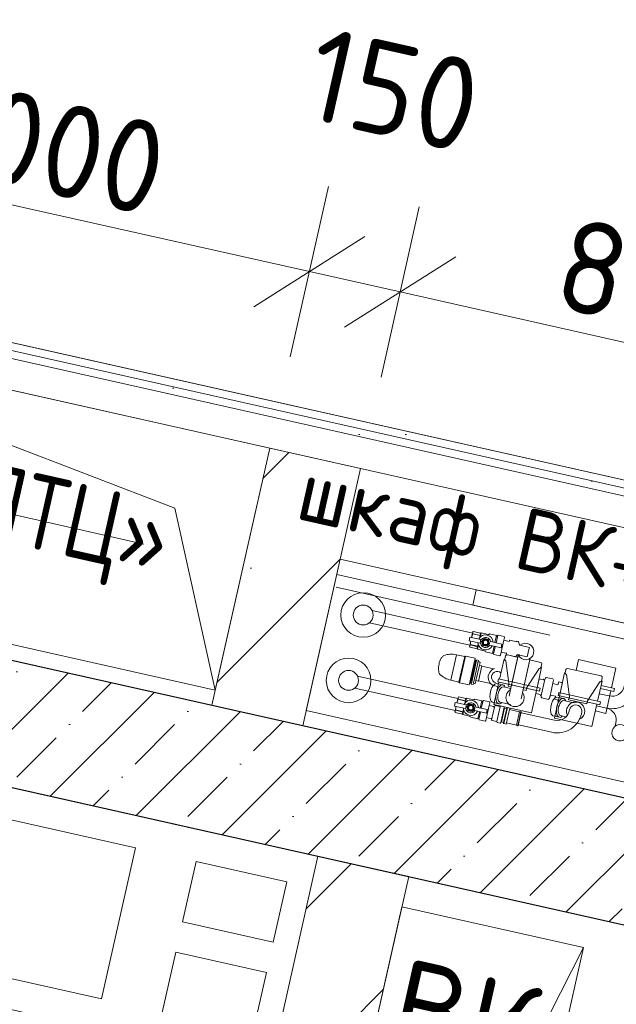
# Model space of a CAD drawing. Header units: millimetres. Extents: x -7145539 to -6664766, y 5874041 to 6141700.
# Tile 140 of 177: x -6927885 to -6926923, y 5897054 to 5898642. Entities that reach past the tile are written whole.
import ezdxf
from ezdxf.enums import TextEntityAlignment as Align

# ---------------------------------------------------------------- set-up
doc = ezdxf.new("R2010")
doc.units = ezdxf.units.MM
doc.header["$MEASUREMENT"] = 0
doc.linetypes.add('Штрихпунктирная', pattern=[670.277762, 352.777767, -176.388884, 0, -141.111112])
for name, color, linetype in [('S - МОП.АР', 7, 'Continuous'), ('АР-Стены_внутренние_пилоны.АР', 7, 'Continuous'), ('АР-Стены_Перегородки_100_.АР', 7, 'Continuous'), ('АР-Стены_Перегородки_шахты_.АР', 7, 'Continuous'), ('АР-Чертеж-Оси_Осевые размеры.АР', 7, 'Continuous'), ('АР-Чертеж-Размеры.АР', 7, 'Continuous'), ('ИОС-Шахты и отверстия.АР', 7, 'Continuous')]:
    doc.layers.add(name, color=color, linetype=linetype)
for name, color, linetype, lineweight in [('АР-Стены_внутренние_пилоны.АР_Ном._пера__1', 7, 'Continuous', 15), ('АР-Стены_Перегородки_100_.АР_Ном._пера__1', 7, 'Continuous', 15), ('АР-Стены_Перегородки_шахты_.АР_Ном._пера__1', 7, 'Continuous', 15), ('АР-Чертеж-Оси_Осевые размеры.АР_Ном._пера__120', 7, 'Continuous', 0), ('АР-Чертеж-Размеры.АР_Ном._пера__1', 7, 'Continuous', 0), ('ИОС-Шахты и отверстия.АР_Ном._пера__1', 7, 'Continuous', 0)]:
    doc.layers.add(name, color=color, linetype=linetype, lineweight=lineweight)
doc.styles.add('РЎР“Р•РќР•Р\xa0Р\x98Р\xa0_РЎРўР\x98Р›Р¬_2', font='GOTHIC.TTF')
doc.styles.add('РЎР“Р•РќР•Р\xa0Р\x98Р\xa0_РЎРўР\x98Р›Р¬_6', font='GOST_Common.ttf')
doc.styles.add('РЎР“Р•РќР•Р\xa0Р\x98Р\xa0_РЎРўР\x98Р›Р¬_8', font='GOST_Common.ttf', dxfattribs={"width": 0.85})
doc.dimstyles.new('СГЕНЕРИР_СТИЛЬ__1', dxfattribs={"dimtxt": 150, "dimasz": 142.5, "dimexe": 0.18, "dimexo": 0.0625, "dimgap": 0, "dimtad": 1, "dimdec": 0, "dimzin": 0, "dimdsep": 46, "dimtxsty": 'РЎР“Р•РќР•Р\xa0Р\x98Р\xa0_РЎРўР\x98Р›Р¬_6', "dimblk": 'ARROWHEAD_6', "dimblk1": 'ARROWHEAD_6', "dimblk2": 'ARROWHEAD_6', "dimcen": 0.09, "dimse1": 1, "dimse2": 1, "dimclrd": 7, "dimclre": 7, "dimclrt": 7, "dimazin": 0, "dimtfac": 1, "dimtdec": 4, "dimtmove": 0, "dimatfit": 3, "dimfxl": 1, "dimtolj": 1, "dimtzin": 0, "dimarcsym": 0})
pattern_1 = [(0, (-6321637.814, 6318947.94), (0, 75), [0, -75])]
pattern_2 = [(45, (-6321637.81, 6318947.94), (-127.279217, 127.279217), [])]

# ---------------------------------------------------------------- blocks, each defined once
blk = doc.blocks.new('Символ Проема в Полу 21[144]_1', base_point=(-6928457.8, 5898170.2))
at = {"layer": 'ИОС-Шахты и отверстия.АР_Ном._пера__1', "color": 7, "linetype": 'Continuous', "lineweight": 0, "flags": 128}
for points in [[(-6927634.8, 5897854.4), (-6927569.8, 5897560.8), (-6928545.5, 5897779.9), (-6928457.8, 5898170.2)], [(-6928457.8, 5898170.2), (-6927482.1, 5897951.1), (-6927569.8, 5897560.8), (-6927634.8, 5897854.4)]]:
    blk.add_lwpolyline(points, close=True, dxfattribs=at)
blk = doc.blocks.new('Стена_255_1', base_point=(-6929047.5, 5898328.4))
at = {"layer": 'АР-Стены_Перегородки_шахты_.АР', "linetype": 'Continuous', "lineweight": 0, "true_color": 0x000000}
h = blk.add_hatch(dxfattribs=at)
h.set_pattern_fill('ШТУКАТУРКА__ГИПС_03_0001', color=18, style=0, pattern_type=2)
h.set_pattern_definition(pattern_1)
h.paths.add_polyline_path([(-6926538.7, 5897816.1), (-6929036.5, 5898377.1), (-6929039.3, 5898364.9), (-6926541.4, 5897803.9)])
h = blk.add_hatch(dxfattribs=at)
h.set_pattern_fill('ШТУКАТУРКА__ГИПС_03_0001', color=18, style=0, pattern_type=2)
h.set_pattern_definition(pattern_1)
h.paths.add_polyline_path([(-6926541.4, 5897803.9), (-6929039.3, 5898364.9), (-6929042, 5898352.7), (-6926544.1, 5897791.7)])
at = {"layer": 'АР-Стены_Перегородки_шахты_.АР_Ном._пера__1', "color": 7, "linetype": 'Continuous', "lineweight": 0}
for p, q in [((-6926541.4, 5897803.9), (-6929039.3, 5898364.9)), ((-6926544.1, 5897791.7), (-6929042, 5898352.7))]:
    blk.add_line(p, q, dxfattribs=at)
at = {"layer": 'АР-Стены_Перегородки_шахты_.АР_Ном._пера__1', "color": 7, "linetype": 'Continuous', "lineweight": 0, "flags": 128}
for points in [[(-6926538.7, 5897816.1), (-6929036.5, 5898377.1)], [(-6929053, 5898304), (-6926555.1, 5897742.9)]]:
    blk.add_lwpolyline(points, dxfattribs=at)
blk = doc.blocks.new('Стена_272_1', base_point=(-6927258, 5897260.3))
at = {"layer": 'АР-Стены_Перегородки_100_.АР', "linetype": 'Continuous', "lineweight": 0, "true_color": 0x000000}
h = blk.add_hatch(dxfattribs=at)
h.set_pattern_fill('БЛОКИ_БЕТОННЫЕ_ЭФФЕКТИВН_78', color=18, style=0, pattern_type=2)
h.set_pattern_definition(pattern_2)
h.paths.add_polyline_path([(-6927404.3, 5897293.1), (-6927481, 5896951.7), (-6927334.7, 5896918.8), (-6927258, 5897260.3)])
h = blk.add_hatch(dxfattribs=at)
h.set_pattern_fill('БЛОКИ_БЕТОННЫЕ_ЭФФЕКТИВН_78', color=18, style=0, pattern_type=2)
h.set_pattern_definition(pattern_2)
h.paths.add_polyline_path([(-6927334.7, 5896918.8), (-6927481, 5896951.7), (-6927497.5, 5896878.5), (-6927351.1, 5896845.7)])
h = blk.add_hatch(dxfattribs=at)
h.set_pattern_fill('БЛОКИ_БЕТОННЫЕ_ЭФФЕКТИВН_78', color=18, style=0, pattern_type=2)
h.set_pattern_definition(pattern_2)
h.paths.add_polyline_path([(-6927351.1, 5896845.7), (-6927497.5, 5896878.5), (-6927500.2, 5896866.3), (-6927353.8, 5896833.5)])
h = blk.add_hatch(dxfattribs=at)
h.set_pattern_fill('БЛОКИ_БЕТОННЫЕ_ЭФФЕКТИВН_78', color=18, style=0, pattern_type=2)
h.set_pattern_definition(pattern_2)
h.paths.add_polyline_path([(-6927353.8, 5896833.5), (-6927500.2, 5896866.3), (-6927502.9, 5896854.1), (-6927356.6, 5896821.3)])
at = {"layer": 'АР-Стены_Перегородки_100_.АР_Ном._пера__1', "color": 7, "linetype": 'Continuous', "lineweight": 15, "flags": 128}
for points in [[(-6927404.3, 5897293.1), (-6927481, 5896951.7)], [(-6927258, 5897260.3), (-6927404.3, 5897293.1)], [(-6927334.7, 5896918.8), (-6927258, 5897260.3)]]:
    blk.add_lwpolyline(points, dxfattribs=at)
at = {"layer": 'АР-Стены_Перегородки_шахты_.АР_Ном._пера__1', "color": 7, "linetype": 'Continuous', "lineweight": 15}
for p, q in [((-6927481, 5896951.7), (-6927497.5, 5896878.5)), ((-6927351.1, 5896845.7), (-6927334.7, 5896918.8)), ((-6927497.5, 5896878.5), (-6927500.2, 5896866.3)), ((-6927500.2, 5896866.3), (-6927502.9, 5896854.1)), ((-6927353.8, 5896833.5), (-6927351.1, 5896845.7)), ((-6927356.6, 5896821.3), (-6927353.8, 5896833.5))]:
    blk.add_line(p, q, dxfattribs=at)
at = {"layer": 'АР-Стены_Перегородки_шахты_.АР_Ном._пера__1', "color": 7, "linetype": 'Continuous', "lineweight": 0}
blk.add_line((-6927502.9, 5896854.1), (-6927356.6, 5896821.3), dxfattribs=at)
blk = doc.blocks.new('Стена_291_1', base_point=(-6927502.1, 5897519.9))
at = {"layer": 'АР-Стены_внутренние_пилоны.АР', "linetype": 'Continuous', "lineweight": 0, "true_color": 0x000000}
h = blk.add_hatch(dxfattribs=at)
h.set_pattern_fill('БЛОКИ_БЕТОННЫЕ_ЭФФЕКТИВН_78', color=18, style=0, pattern_type=2)
h.set_pattern_definition(pattern_2)
h.paths.add_polyline_path([(-6927428.9, 5897503.5), (-6927335.8, 5897918.2), (-6927482.1, 5897951.1), (-6927575.3, 5897536.4)])
at = {"layer": 'АР-Стены_внутренние_пилоны.АР_Ном._пера__1', "color": 7, "linetype": 'Continuous', "lineweight": 15, "flags": 128}
for points in [[(-6927482.1, 5897951.1), (-6927575.3, 5897536.4)], [(-6927335.8, 5897918.2), (-6927482.1, 5897951.1)], [(-6927428.9, 5897503.5), (-6927335.8, 5897918.2)], [(-6927575.3, 5897536.4), (-6927428.9, 5897503.5)]]:
    blk.add_lwpolyline(points, dxfattribs=at)
blk = doc.blocks.new('*D1236', base_point=(-6321637.8, 6318947.9))
at = {"layer": 'АР-Чертеж-Размеры.АР_Ном._пера__1', "color": 7, "linetype": 'Continuous', "lineweight": 0, "transparency": 16777216}
for p, q in [((-6927241, 5898340.2), (-6927302.6, 5898065.8)), ((-6927361.4, 5898146.2), (-6927182.2, 5898259.7)), ((-6926491.2, 5898027.6), (-6927271.8, 5898203)), ((-6926460.4, 5898164.9), (-6926522, 5897890.4)), ((-6926580.8, 5897970.9), (-6926401.6, 5898084.4)), ((-6926381.4, 5898003), (-6926491.2, 5898027.6))]:
    blk.add_line(p, q, dxfattribs=at)
at = {"layer": 'АР-Чертеж-Размеры.АР_Ном._пера__1', "color": 7, "lineweight": 0, "transparency": 16777216, "insert": (-6927030.2, 5898179.4), "char_height": 150, "attachment_point": 7, "rotation": 347.3419, "style": 'РЎР“Р•РќР•Р\xa0Р\x98Р\xa0_РЎРўР\x98Р›Р¬_6'}
blk.add_mtext('\\A1;{\\pql;\\fGOST Common|b0|i0|c204|p0;\\W1.000000;800}', dxfattribs=at)
blk = doc.blocks.new('ARROWHEAD_6')
at = {"color": 0, "linetype": 'Continuous', "lineweight": 0}
for p, q in [((-0.5, -0.5), (0.5, 0.5)), ((0, 0), (-1, 0))]:
    blk.add_line(p, q, dxfattribs=at)
blk = doc.blocks.new('*D1237', base_point=(-6321637.8, 6318947.9))
at = {"layer": 'АР-Чертеж-Размеры.АР_Ном._пера__1', "color": 7, "linetype": 'Continuous', "lineweight": 0, "transparency": 16777216}
for p, q in [((-6927387.4, 5898373), (-6927449, 5898098.6)), ((-6927241, 5898340.2), (-6927302.6, 5898065.8)), ((-6927507.8, 5898179.1), (-6927328.6, 5898292.6)), ((-6927361.4, 5898146.2), (-6927182.2, 5898259.7)), ((-6927271.8, 5898203), (-6927418.2, 5898235.8)), ((-6926491.2, 5898027.6), (-6927271.8, 5898203))]:
    blk.add_line(p, q, dxfattribs=at)
blk = doc.blocks.new('*D1238', base_point=(-6321637.8, 6318947.9))
at = {"layer": 'АР-Чертеж-Размеры.АР_Ном._пера__1', "color": 7, "linetype": 'Continuous', "lineweight": 0, "transparency": 16777216}
for p, q in [((-6928363, 5898592.2), (-6928424.7, 5898317.8)), ((-6928483.5, 5898398.2), (-6928304.3, 5898511.7)), ((-6927418.2, 5898235.8), (-6928393.9, 5898455)), ((-6927387.4, 5898373), (-6927449, 5898098.6)), ((-6927507.8, 5898179.1), (-6927328.6, 5898292.6))]:
    blk.add_line(p, q, dxfattribs=at)
at = {"layer": 'АР-Чертеж-Размеры.АР_Ном._пера__1', "color": 7, "lineweight": 0, "transparency": 16777216, "char_height": 150, "attachment_point": 7, "rotation": 347.3419, "style": 'РЎР“Р•РќР•Р\xa0Р\x98Р\xa0_РЎРўР\x98Р›Р¬_6'}
for s, insert in [('\\A1;{\\pql;\\fGOST Common|b0|i0|c204|p0;\\W1.000000;150}', (-6927432.8, 5898485.1)), ('\\A1;{\\pql;\\fGOST Common|b0|i0|c204|p0;\\W1.000000;1\xa0000}', (-6928117.3, 5898423.6))]:
    blk.add_mtext(s, dxfattribs=dict(at, insert=insert))
blk = doc.blocks.new('*D1239', base_point=(-6321637.8, 6318947.9))
at = {"layer": 'АР-Чертеж-Размеры.АР_Ном._пера__1', "color": 7, "linetype": 'Continuous', "lineweight": 0, "transparency": 16777216}
for p, q in [((-6928509.4, 5898625), (-6928571, 5898350.6)), ((-6928363, 5898592.2), (-6928424.7, 5898317.8)), ((-6928629.8, 5898431.1), (-6928450.6, 5898544.6)), ((-6928483.5, 5898398.2), (-6928304.3, 5898511.7)), ((-6928393.9, 5898455), (-6928540.2, 5898487.8)), ((-6927418.2, 5898235.8), (-6928393.9, 5898455))]:
    blk.add_line(p, q, dxfattribs=at)
blk = doc.blocks.new('Стена_380_1', base_point=(-6929265.6, 5897813.3))
at = {"layer": 'АР-Стены_внутренние_пилоны.АР', "linetype": 'Continuous', "lineweight": 0, "true_color": 0x000000}
h = blk.add_hatch(dxfattribs=at)
h.set_pattern_fill('ЖЕЛЕЗОБЕТОН__PROJECT__0001', color=18, style=0, pattern_type=2)
h.set_pattern_definition([(45, (-6321637.81, 6318947.94), (-84.852814, 84.852814), []), (45, (-6321680.24, 6318990.37), (-84.852814, 84.852814), [90, -30, 0, -30])])
h.paths.add_polyline_path([(-6929146.2, 5897888.9), (-6929190, 5897693.8), (-6926692.2, 5897133), (-6926648.4, 5897328.2)])
at = {"layer": 'АР-Стены_внутренние_пилоны.АР_Ном._пера__1', "color": 7, "linetype": 'Continuous', "lineweight": 30, "flags": 128}
for points in [[(-6926648.4, 5897328.2), (-6929146.2, 5897888.9)], [(-6929385.1, 5897737.6), (-6926497, 5897089.2)]]:
    blk.add_lwpolyline(points, dxfattribs=at)
blk = doc.blocks.new('Символ Проема в Полу 21[201]_1', base_point=(-6927334.7, 5896918.8))
at = {"layer": 'ИОС-Шахты и отверстия.АР_Ном._пера__1', "color": 7, "linetype": 'Continuous', "lineweight": 0, "flags": 128}
for points in [[(-6927087.8, 5896925.5), (-6926976.2, 5897145.8), (-6927268.9, 5897211.5), (-6927334.7, 5896918.8)], [(-6927334.7, 5896918.8), (-6927042, 5896853.1), (-6926976.2, 5897145.8), (-6927087.8, 5896925.5)]]:
    blk.add_lwpolyline(points, close=True, dxfattribs=at)
blk = doc.blocks.new('Стандартный Маркер Сетки[207]_1', base_point=(-6970866.1, 5907494.7))
at = {"layer": 'АР-Чертеж-Оси_Осевые размеры.АР_Ном._пера__120', "color": 7, "linetype": 'Штрихпунктирная', "lineweight": 0}
blk.add_line((-6969890.4, 5907275.6), (-6890949.2, 5889545.8), dxfattribs=at)
at = {"layer": 'АР-Чертеж-Оси_Осевые размеры.АР_Ном._пера__120', "color": 7, "lineweight": 0, "style": 'РЎР“Р•РќР•Р\xa0Р\x98Р\xa0_РЎРўР\x98Р›Р¬_2'}
for tag, p in [('AC_MarkerText_1_0', (-6971284, 5907785.3)), ('AC_MarkerText_1_1', (-6889415.7, 5889398.2))]:
    blk.add_attdef(tag, text='', height=350, rotation=347.3417, dxfattribs=at).set_placement(p, align=Align.TOP_CENTER)
blk = doc.blocks.new('Стандартный Маркер Сетки[212]_1', base_point=(-6970866.1, 5907494.7))
at = {"layer": 'АР-Чертеж-Оси_Осевые размеры.АР_Ном._пера__120', "color": 7, "linetype": 'Штрихпунктирная', "lineweight": 0}
blk.add_line((-6969890.4, 5907275.6), (-6890949.2, 5889545.8), dxfattribs=at)
at = {"layer": 'АР-Чертеж-Оси_Осевые размеры.АР_Ном._пера__120', "color": 7, "lineweight": 0, "style": 'РЎР“Р•РќР•Р\xa0Р\x98Р\xa0_РЎРўР\x98Р›Р¬_2'}
for tag, p in [('AC_MarkerText_1_0', (-6971284, 5907785.3)), ('AC_MarkerText_1_1', (-6889415.7, 5889398.2))]:
    blk.add_attdef(tag, text='', height=350, rotation=347.3417, dxfattribs=at).set_placement(p, align=Align.TOP_CENTER)
blk = doc.blocks.new('Стандартный Маркер Сетки[216]_1', base_point=(-6970866.1, 5907494.7))
at = {"layer": 'АР-Чертеж-Оси_Осевые размеры.АР_Ном._пера__120', "color": 7, "linetype": 'Штрихпунктирная', "lineweight": 0}
blk.add_line((-6969890.4, 5907275.6), (-6890949.2, 5889545.8), dxfattribs=at)
at = {"layer": 'АР-Чертеж-Оси_Осевые размеры.АР_Ном._пера__120', "color": 7, "lineweight": 0, "style": 'РЎР“Р•РќР•Р\xa0Р\x98Р\xa0_РЎРўР\x98Р›Р¬_2'}
for tag, p in [('AC_MarkerText_1_0', (-6971284, 5907785.3)), ('AC_MarkerText_1_1', (-6889415.7, 5889398.2))]:
    blk.add_attdef(tag, text='', height=350, rotation=347.3417, dxfattribs=at).set_placement(p, align=Align.TOP_CENTER)
blk = doc.blocks.new('Стандартный Маркер Сетки[223]_1', base_point=(-6970866.1, 5907494.7))
at = {"layer": 'АР-Чертеж-Оси_Осевые размеры.АР_Ном._пера__120', "color": 7, "linetype": 'Штрихпунктирная', "lineweight": 0}
blk.add_line((-6969890.4, 5907275.6), (-6890949.2, 5889545.8), dxfattribs=at)
at = {"layer": 'АР-Чертеж-Оси_Осевые размеры.АР_Ном._пера__120', "color": 7, "lineweight": 0, "style": 'РЎР“Р•РќР•Р\xa0Р\x98Р\xa0_РЎРўР\x98Р›Р¬_2'}
for tag, p in [('AC_MarkerText_1_0', (-6971284, 5907785.3)), ('AC_MarkerText_1_1', (-6889415.7, 5889398.2))]:
    blk.add_attdef(tag, text='', height=350, rotation=347.3417, dxfattribs=at).set_placement(p, align=Align.TOP_CENTER)

msp = doc.modelspace()

# ---------------------------------------------------------------- linework, layer by layer
at = {"layer": 'S - МОП.АР', "color": 254, "linetype": 'Continuous', "lineweight": 0, "true_color": 0xdadada, "flags": 128}
msp.add_lwpolyline([(-6932430.1, 5901316.4), (-6932708.3, 5900078), (-6932410.7, 5900011.1), (-6932598, 5899176.9), (-6930480.5, 5898701.3), (-6929109.7, 5898393.5), (-6923992.4, 5897244.2), (-6923650.4, 5898767.3), (-6930304.6, 5900260.7), (-6930252, 5900494.9), (-6930530.1, 5900557.3), (-6930283.8, 5901654.6), (-6931957.3, 5902030.2), (-6932132.5, 5901249.6)], close=True, dxfattribs=at)
at = {"layer": 'ИОС-Шахты и отверстия.АР_Ном._пера__1', "color": 7, "linetype": 'Continuous', "lineweight": 0}
for p, q in [((-6927368.6, 5897771.8), (-6927423.4, 5897527.9)), ((-6926588.1, 5897596.5), (-6927368.6, 5897771.8)), ((-6926593.6, 5897572.1), (-6927374.1, 5897747.4)), ((-6927317, 5897689), (-6927154.4, 5897652.5)), ((-6927321.4, 5897669.5), (-6927159.3, 5897633.1)), ((-6927116.4, 5897648.9), (-6927119, 5897637.4)), ((-6927115.1, 5897647), (-6927117.3, 5897637)), ((-6927120.3, 5897631.5), (-6927122.9, 5897620)), ((-6927118.7, 5897631.2), (-6927120.9, 5897621.2)), ((-6927109, 5897621.9), (-6927104.6, 5897641.3)), ((-6927081.4, 5897617.3), (-6927092.2, 5897569.2)), ((-6927062, 5897612.4), (-6927076.7, 5897546.8)), ((-6927340.7, 5897583.6), (-6927178.7, 5897547.3)), ((-6927105.9, 5897566.1), (-6927093.5, 5897563.3)), ((-6927092.2, 5897569.2), (-6927096.2, 5897551.1)), ((-6927345, 5897564.1), (-6927183.1, 5897527.8)), ((-6927016, 5897557.1), (-6927017, 5897552.3)), ((-6927017, 5897552.3), (-6926949.7, 5897537.2)), ((-6926948.6, 5897542), (-6927016, 5897557.1)), ((-6927140.1, 5897543.5), (-6927142.6, 5897532)), ((-6927138.8, 5897541.6), (-6927141, 5897531.6)), ((-6927132.6, 5897516.5), (-6927128.3, 5897535.9)), ((-6927124.5, 5897513), (-6927119.4, 5897535.5)), ((-6927112.5, 5897538.9), (-6927123.4, 5897541.4)), ((-6927110.4, 5897534.5), (-6927115.9, 5897510.3)), ((-6927094.1, 5897537.9), (-6927110.9, 5897541.6)), ((-6927008.3, 5897544.2), (-6926991.2, 5897540.3)), ((-6926949.7, 5897537.2), (-6926948.6, 5897542)), ((-6927423.4, 5897527.9), (-6926642.9, 5897352.6)), ((-6927143.9, 5897526.1), (-6927146.5, 5897514.6)), ((-6927142.3, 5897525.8), (-6927144.6, 5897515.8)), ((-6927109.6, 5897508.7), (-6927104.1, 5897533.1)), ((-6927103.4, 5897531.8), (-6927108.4, 5897509.5)), ((-6927099.9, 5897531.1), (-6927105, 5897508.7)), ((-6927104.8, 5897506.9), (-6927099, 5897532.6)), ((-6927076.9, 5897524.4), (-6927023, 5897512.3)), ((-6927014.9, 5897517), (-6927025.8, 5897519.4)), ((-6927004.3, 5897517.7), (-6927013.3, 5897519.7)), ((-6927081.3, 5897504.9), (-6927027.3, 5897492.8))]:
    msp.add_line(p, q, dxfattribs=at)
for points in [[(-6926813.1, 5897621.4), (-6927154.6, 5897698.1), (-6927149.1, 5897722.5), (-6926807.6, 5897645.8)], [(-6927481, 5896951.7), (-6929266.6, 5897352.7), (-6929189.9, 5897694.2), (-6927404.3, 5897293.1)], [(-6927140.5, 5897639.1), (-6927138.6, 5897633), (-6927132.3, 5897631.6), (-6927127.9, 5897636.3), (-6927129.9, 5897642.5), (-6927136.1, 5897643.9)], [(-6927060.3, 5897524.1), (-6927120.8, 5897537.7), (-6927112.7, 5897573.8), (-6927052.2, 5897560.2)], [(-6927114.6, 5897574.2), (-6927047.3, 5897559.1), (-6927046.2, 5897563.9), (-6927113.5, 5897579.1)], [(-6926949, 5897563.2), (-6926927.4, 5897558.4), (-6926926.3, 5897563.2), (-6926947.9, 5897568.1)], [(-6927023.2, 5897515.8), (-6926962.7, 5897502.2), (-6926954.6, 5897538.3), (-6927015.1, 5897551.8)], [(-6927164.2, 5897533.7), (-6927162.2, 5897527.6), (-6927156, 5897526.2), (-6927151.6, 5897530.9), (-6927153.5, 5897537.1), (-6927159.8, 5897538.5)], [(-6927753.1, 5897062.7), (-6928240.9, 5897172.3), (-6928186.1, 5897416.2), (-6927698.3, 5897306.6)], [(-6927622.6, 5897187.3), (-6927476.4, 5897154.4), (-6927454.6, 5897251.9), (-6927600.7, 5897284.7)], [(-6927655.3, 5897041), (-6927509.1, 5897008.2), (-6927487.2, 5897105.6), (-6927633.4, 5897138.4)]]:
    msp.add_lwpolyline(points, close=True, dxfattribs=at)
for points in [[(-6927104.6, 5897641.3), (-6927103.6, 5897645.8), (-6927104, 5897647.1), (-6927113.9, 5897649.3), (-6927114.8, 5897648.3), (-6927115.1, 5897647), (-6927116.7, 5897647.3), (-6927116.4, 5897648.9), (-6927127.7, 5897651.4), (-6927128.7, 5897650.4), (-6927130, 5897650.7), (-6927130, 5897650.7), (-6927141.2, 5897653.2), (-6927141.8, 5897652.6), (-6927154, 5897655.3), (-6927154.6, 5897654.6), (-6927156.6, 5897645.8), (-6927159.4, 5897646.5), (-6927160.7, 5897640.6), (-6927157.9, 5897640), (-6927159.9, 5897631.2), (-6927159.6, 5897630.3), (-6927147.4, 5897627.5), (-6927147.1, 5897626.7), (-6927134.6, 5897623.9), (-6927134.2, 5897622.6), (-6927122.9, 5897620), (-6927122.5, 5897621.6), (-6927120.9, 5897621.2), (-6927121.2, 5897619.9), (-6927120.8, 5897618.5), (-6927110.9, 5897616.3), (-6927110, 5897617.4), (-6927109, 5897621.9)], [(-6927160.7, 5897640.6), (-6927142.8, 5897636.6), (-6927141.5, 5897642.4), (-6927159.4, 5897646.5)], [(-6927154.9, 5897651.4), (-6927142.6, 5897648.7)], [(-6927154.7, 5897651.9), (-6927142.5, 5897649.2), (-6927142.6, 5897648.7)], [(-6927141.2, 5897653.2), (-6927142.7, 5897646.4)], [(-6927158.8, 5897633.7), (-6927146.6, 5897630.9), (-6927146.5, 5897631.5)], [(-6927158.7, 5897634.2), (-6927146.5, 5897631.5)], [(-6927147.1, 5897626.7), (-6927145.6, 5897633.5)], [(-6927127.5, 5897633.2), (-6927109, 5897629), (-6927107.7, 5897634.9), (-6927126.2, 5897639)], [(-6927104.6, 5897641.3), (-6927096.1, 5897639.3), (-6927095.7, 5897640.8), (-6927095.1, 5897641.2), (-6927083.8, 5897638.7), (-6927083.5, 5897639.7), (-6927081.6, 5897639.2), (-6927080.9, 5897638.6), (-6927079.5, 5897633.9), (-6927078.7, 5897633.2), (-6927063.5, 5897629.8), (-6927063.8, 5897628.4), (-6927066.9, 5897614.5), (-6927079.6, 5897617.4), (-6927079.5, 5897617.5), (-6927082.1, 5897618.1), (-6927083.2, 5897617.7), (-6927086, 5897614.6), (-6927098.9, 5897617.5), (-6927100.3, 5897617.8), (-6927100.7, 5897618.5), (-6927100.3, 5897620.4), (-6927100.5, 5897621.2), (-6927101.4, 5897620.2), (-6927109, 5897621.9)], [(-6927190.2, 5897576.8), (-6927180.9, 5897618)], [(-6927167.8, 5897615.3), (-6927177.2, 5897573.7)], [(-6927176.2, 5897572.8), (-6927166.5, 5897615.7)], [(-6927159.4, 5897573.6), (-6927151.8, 5897607.7)], [(-6927150, 5897608.9), (-6927158.3, 5897571.8)], [(-6927156.8, 5897571.5), (-6927148.5, 5897608.5)], [(-6927145.8, 5897606.9), (-6927153.7, 5897571.8)], [(-6927149.6, 5897576.4), (-6927144.1, 5897601)], [(-6927140, 5897599.5), (-6927120.8, 5897595.3)], [(-6927103.4, 5897610.5), (-6927104.4, 5897610.8), (-6927111.6, 5897578.6)], [(-6927051.1, 5897565), (-6927043.9, 5897597.2), (-6927044.8, 5897597.6)], [(-6926931.2, 5897564.3), (-6926924, 5897596.5), (-6926984.5, 5897610.1), (-6926988.3, 5897592.7)], [(-6927014, 5897556.7), (-6927006.8, 5897588.9), (-6927005.8, 5897588.6)], [(-6927123.4, 5897541.4), (-6927125.7, 5897543.8), (-6927127, 5897549.9), (-6927126.5, 5897555.5), (-6927125.4, 5897560.6), (-6927123.8, 5897565.1), (-6927122.1, 5897567.7), (-6927119.3, 5897570.5), (-6927116.7, 5897571.6), (-6927104.9, 5897569)], [(-6927038.5, 5897578), (-6927044.3, 5897552.2)], [(-6927030.7, 5897549.1), (-6927024.9, 5897574.9)], [(-6926953.5, 5897543.1), (-6926946.3, 5897575.3), (-6926947.3, 5897575.5)], [(-6927025.8, 5897519.4), (-6927028.2, 5897521.9), (-6927029.4, 5897528), (-6927029, 5897533.6), (-6927027.8, 5897538.7), (-6927026.2, 5897543.2), (-6927024.6, 5897545.8), (-6927021.7, 5897548.6), (-6927019.1, 5897549.7), (-6927007.4, 5897547.1)], [(-6926957.1, 5897527.2), (-6926940.4, 5897523.4), (-6926932.3, 5897559.5)], [(-6927184.4, 5897535.2), (-6927166.5, 5897531.2), (-6927165.1, 5897537), (-6927183.1, 5897541.1)], [(-6927178.5, 5897546), (-6927166.3, 5897543.3)], [(-6927178.4, 5897546.5), (-6927166.2, 5897543.8), (-6927166.3, 5897543.3)], [(-6927164.9, 5897547.8), (-6927166.4, 5897541)], [(-6927151.2, 5897527.8), (-6927132.7, 5897523.6), (-6927131.4, 5897529.5), (-6927149.9, 5897533.6)], [(-6927182.5, 5897528.3), (-6927170.3, 5897525.5), (-6927170.2, 5897526.1)], [(-6927182.4, 5897528.8), (-6927170.2, 5897526.1)], [(-6927170.8, 5897521.3), (-6927169.3, 5897528.1)], [(-6927101, 5897506), (-6927095.2, 5897531.8)], [(-6927084.5, 5897504.6), (-6927079.7, 5897526)], [(-6927077.3, 5897526.1), (-6927082.3, 5897503.5)], [(-6927077.3, 5897526.1), (-6927082.3, 5897503.5)]]:
    msp.add_lwpolyline(points, dxfattribs=at)
for points in [[(-6927154, 5897655.3, 0.267304), (-6927154.7, 5897651.9), (-6927154.9, 5897651.4, 0.075295), (-6927156.5, 5897645.8)], [(-6927142.6, 5897648.7, 0.049494), (-6927143.9, 5897645)], [(-6927142.5, 5897649.2, -0.267236), (-6927141.8, 5897652.6), (-6927141.2, 5897653.2)], [(-6927159.6, 5897630.3, -0.267304), (-6927158.8, 5897633.7), (-6927158.7, 5897634.2, -0.075295), (-6927157.9, 5897640)], [(-6927146.6, 5897630.9, 0.267236), (-6927147.4, 5897627.5), (-6927147.1, 5897626.7)], [(-6927146.5, 5897631.5, -0.049494), (-6927146.1, 5897635.3)], [(-6927126.1, 5897571.7), (-6927145.3, 5897576), (-6927145.4, 5897575.5), (-6927149.6, 5897576.4), (-6927150.6, 5897571.9), (-6927152, 5897571.5), (-6927153.7, 5897571.8), (-6927154.1, 5897569.9), (-6927157.1, 5897570.5), (-6927156.8, 5897571.5), (-6927158.3, 5897571.8), (-6927159.4, 5897573.6), (-6927160.4, 5897569.5), (-6927160.7, 5897569.3), (-6927176.2, 5897572.8, -0.18889), (-6927177.2, 5897573.7), (-6927190.2, 5897576.8, -0.144523), (-6927208.3, 5897586.8, -0.153994), (-6927209.4, 5897592, -0.223601), (-6927210.2, 5897593.9, -0.076218), (-6927209.2, 5897602.7, -0.107766), (-6927205.7, 5897612.2, -0.217609), (-6927204.6, 5897612.9, -0.108187), (-6927201.9, 5897616.6, -0.144955), (-6927180.9, 5897618), (-6927167.8, 5897615.3, -0.213187), (-6927166.5, 5897615.7), (-6927151, 5897612.2), (-6927150.8, 5897611.9), (-6927151.8, 5897607.7), (-6927150, 5897608.9), (-6927148.5, 5897608.5), (-6927148.3, 5897609.5), (-6927145.4, 5897608.8), (-6927145.8, 5897606.9), (-6927144.2, 5897606.5), (-6927143.1, 5897605.5), (-6927144.1, 5897601), (-6927139.9, 5897600), (-6927145.4, 5897575.5)], [(-6927108.1, 5897541, -0.34341), (-6927112.5, 5897538.9, -0.314934), (-6927117.1, 5897544.7, -0.105408), (-6927116.7, 5897555.8, -0.106561), (-6927112.5, 5897565.7, -0.321167), (-6927106.1, 5897569.2, -0.287384), (-6927102.7, 5897565.4)], [(-6926909, 5897574.6), (-6926910.8, 5897566.5, -0.414214), (-6926934.7, 5897551.4), (-6926950.8, 5897555)], [(-6926939.1, 5897531.8, 0.414214), (-6926891.3, 5897562.1), (-6926889.5, 5897570)], [(-6927177.6, 5897549.9, 0.267304), (-6927178.4, 5897546.5), (-6927178.5, 5897546, 0.075295), (-6927180.2, 5897540.4)], [(-6927183.3, 5897524.9, -0.267304), (-6927182.5, 5897528.3), (-6927182.4, 5897528.8, -0.075295), (-6927181.5, 5897534.6)], [(-6927166.3, 5897543.3, 0.049494), (-6927167.6, 5897539.6)], [(-6927166.2, 5897543.8, -0.267236), (-6927165.4, 5897547.2), (-6927164.9, 5897547.8)], [(-6927010.6, 5897519.1, -0.34341), (-6927014.9, 5897517, -0.314934), (-6927019.5, 5897522.8, -0.105408), (-6927019.2, 5897533.8, -0.106561), (-6927014.9, 5897543.8, -0.321167), (-6927008.5, 5897547.3, -0.287384), (-6927005.1, 5897543.5)], [(-6926925.1, 5897502.8), (-6926923.9, 5897507.9, 0.413714), (-6926939.1, 5897531.8), (-6926955.2, 5897535.5)], [(-6927170.3, 5897525.5, 0.267236), (-6927171.1, 5897522.1), (-6927170.8, 5897521.3)], [(-6927170.2, 5897526.1, -0.049494), (-6927169.8, 5897529.9)]]:
    msp.add_lwpolyline(points, format="xyb", dxfattribs=at)
for points in [[(-6927082.1, 5897613.8), (-6927099.2, 5897617.7, 0.349839), (-6927102, 5897616.3), (-6927103.3, 5897610.7, 0.398821), (-6927101.4, 5897607.9), (-6927096.7, 5897571.9), (-6927097.8, 5897567), (-6927092.9, 5897565.9)], [(-6927062.6, 5897609.5), (-6927045.6, 5897605.6, -0.349839), (-6927043.6, 5897603.2), (-6927044.8, 5897597.6, -0.398821), (-6927047.7, 5897595.9), (-6927067.5, 5897565.3), (-6927068.5, 5897560.4), (-6927073.4, 5897561.5)], [(-6927053.3, 5897555.3), (-6927046.3, 5897553.8), (-6927045.5, 5897552.4), (-6927044.3, 5897552.2, 0.1886), (-6927043.7, 5897548.2), (-6927032.9, 5897545.8, 0.222648), (-6927030.4, 5897550.2), (-6927029.8, 5897552.9), (-6927021.3, 5897550.9), (-6927022.4, 5897546), (-6927018.7, 5897545.2), (-6927017.2, 5897544.1), (-6927016.8, 5897544), (-6927010.3, 5897573.4), (-6927011.5, 5897573.1), (-6927016.1, 5897574.1), (-6927017.4, 5897569.6), (-6927025.6, 5897571.5), (-6927024.9, 5897574.9, 0.1886), (-6927025.5, 5897578.9), (-6927036.2, 5897581.3, 0.1886), (-6927038.5, 5897578), (-6927040.3, 5897578.4), (-6927041.3, 5897577.4), (-6927048, 5897578.9)], [(-6927000.2, 5897545.1), (-6926971, 5897538.5), (-6926969.9, 5897543.4), (-6926950.2, 5897574, 0.368919), (-6926947.3, 5897575.5), (-6926946.1, 5897580.7, 0.414214), (-6926948, 5897583.7), (-6927002, 5897595.8, 0.368919), (-6927004.6, 5897593.9), (-6927005.7, 5897589, 0.414214), (-6927003.8, 5897586), (-6926999.1, 5897550)], [(-6927183.6, 5897525.8), (-6927183.3, 5897524.9), (-6927171.1, 5897522.1), (-6927170.8, 5897521.3), (-6927158.3, 5897518.5), (-6927157.9, 5897517.2), (-6927146.5, 5897514.6), (-6927146.2, 5897516.2), (-6927144.6, 5897515.8), (-6927144.9, 5897514.5), (-6927144.4, 5897513.2), (-6927134.6, 5897510.9), (-6927133.6, 5897512), (-6927132.6, 5897516.5), (-6927125, 5897514.8), (-6927124.2, 5897515.8), (-6927124.1, 5897514.8), (-6927124.5, 5897513, 0.414214), (-6927123.9, 5897512.1), (-6927115.9, 5897510.3), (-6927115.9, 5897510.1), (-6927115.4, 5897508.4), (-6927110.8, 5897507.3), (-6927109.6, 5897508.7), (-6927109.1, 5897510.6, 0.39559), (-6927108.4, 5897509.5), (-6927105, 5897508.7), (-6927105.2, 5897507.5, 0.415192), (-6927104.8, 5897506.9), (-6927101, 5897506), (-6927100.5, 5897508.2), (-6927084.5, 5897504.6), (-6927083.9, 5897504.5, -0.097856), (-6927082.3, 5897503.5, 0.573555), (-6927081.6, 5897503.7), (-6927076.7, 5897525.6, 0.573436), (-6927077.3, 5897526.1, -0.12888), (-6927079.7, 5897526), (-6927095.7, 5897529.6), (-6927095.2, 5897531.8), (-6927099, 5897532.6, 0.415822), (-6927099.7, 5897532.2), (-6927099.9, 5897531.1), (-6927103.4, 5897531.8, 0.391853), (-6927104.5, 5897531.2), (-6927104.1, 5897533.1), (-6927104.4, 5897534.1), (-6927109.7, 5897535.3), (-6927110.4, 5897534.5), (-6927110.5, 5897534.2), (-6927118.5, 5897536.1, 0.414214), (-6927119.4, 5897535.5), (-6927119.9, 5897533.4), (-6927120.1, 5897534), (-6927120.2, 5897534), (-6927121, 5897533), (-6927121.3, 5897534.3), (-6927128.3, 5897535.9), (-6927127.3, 5897540.4), (-6927127.7, 5897541.7), (-6927137.5, 5897543.9), (-6927138.5, 5897542.9), (-6927138.8, 5897541.6), (-6927140.4, 5897541.9), (-6927140.1, 5897543.5), (-6927151.4, 5897546), (-6927152.3, 5897545), (-6927153.6, 5897545.3), (-6927164.9, 5897547.8), (-6927165.4, 5897547.2), (-6927177.6, 5897549.9), (-6927178.3, 5897549.2), (-6927180.3, 5897540.4), (-6927183.1, 5897541.1), (-6927184.4, 5897535.2), (-6927181.6, 5897534.6)]]:
    msp.add_lwpolyline(points, format="xyb", close=True, dxfattribs=at)
for centre, radius in [((-6927331.4, 5897682), 36), ((-6927331.4, 5897682), 16), ((-6927134.2, 5897637.7), 5.2), ((-6927134.2, 5897637.7), 4.7), ((-6927134.2, 5897637.7), 4), ((-6927134.2, 5897637.7), 3.5), ((-6927355, 5897576.6), 36), ((-6927355, 5897576.6), 16), ((-6927157.9, 5897532.3), 5.2), ((-6927157.9, 5897532.3), 4.7), ((-6927157.9, 5897532.3), 4), ((-6927157.9, 5897532.3), 3.5)]:
    msp.add_circle(centre, radius, dxfattribs=at)
for centre, radius, start, end in [((-6927134.2, 5897637.7), 12.2, 1.6238, 153.0601), ((-6927134.2, 5897637.7), 8.11, 9.05, 145.6339), ((-6927134.2, 5897637.7), 12.2, 181.6238, 333.0601), ((-6927134.2, 5897637.7), 8.11, 189.05, 325.6339), ((-6927069.6, 5897623.2), 13.3, 203.1196, 131.5643), ((-6927115.2, 5897581.6), 14.7, 108.4551, 274.2486), ((-6927115.2, 5897581.6), 9.3, 50.7783, 253.7526), ((-6927105.7, 5897561.3), 4.74, 92.0465, 138.0136), ((-6927089.8, 5897549.6), 24.7, 167.1382, 179.9967), ((-6927101.8, 5897549.2), 12.7, 177.9575, 205.1675), ((-6927091.8, 5897550.4), 22.6, 148.8744, 168.0883), ((-6927100.7, 5897555.8), 12.2, 134.4912, 148.7537), ((-6927086.5, 5897549), 14.7, 120.0409, 34.643), ((-6927157.9, 5897532.3), 12.2, 1.6238, 153.0601), ((-6927157.9, 5897532.3), 8.11, 9.05, 145.6339), ((-6927109.9, 5897545.2), 3.72, 203.187, 254.4594), ((-6926994.2, 5897528.5), 22.6, 148.8744, 168.0883), ((-6927003.1, 5897533.9), 12.2, 134.4912, 148.7537), ((-6927008.1, 5897539.4), 4.74, 92.0465, 138.0136), ((-6926988.9, 5897527), 14.7, 293.6412, 206.5328), ((-6926988.9, 5897527), 9.96, 347.3233, 167.3437), ((-6927157.9, 5897532.3), 12.2, 181.6238, 333.0601), ((-6927157.9, 5897532.3), 8.11, 189.05, 325.6339), ((-6927018.4, 5897531.6), 39.8, 257.0673, 350.2571), ((-6927018.5, 5897531.7), 19.9, 257.1313, 352.9155), ((-6926992.3, 5897527.7), 24.7, 167.1382, 179.9967), ((-6927004.2, 5897527.3), 12.7, 177.9575, 205.1675), ((-6927012.3, 5897523.3), 3.72, 203.187, 254.4594), ((-6926917.2, 5897492.1), 13.3, 23.1196, 311.5643)]:
    msp.add_arc(centre, radius, start, end, dxfattribs=at)

# ---------------------------------------------------------------- block references
at = {"layer": 'АР-Стены_внутренние_пилоны.АР', "color": 7, "lineweight": 0}
for name, p in [('Стена_291_1', (-6927502.1, 5897519.9)), ('Стена_380_1', (-6929265.6, 5897813.3))]:
    msp.add_blockref(name, p, dxfattribs=at)
at = {"layer": 'АР-Стены_Перегородки_100_.АР', "color": 7, "lineweight": 0}
msp.add_blockref('Стена_272_1', (-6927258, 5897260.3), dxfattribs=at)
at = {"layer": 'АР-Стены_Перегородки_шахты_.АР', "color": 7, "lineweight": 0}
msp.add_blockref('Стена_255_1', (-6929047.5, 5898328.4), dxfattribs=at)
at = {"layer": 'АР-Чертеж-Оси_Осевые размеры.АР', "color": 8, "linetype": 'Continuous', "lineweight": 15}
for name in ['Стандартный Маркер Сетки[207]_1', 'Стандартный Маркер Сетки[212]_1', 'Стандартный Маркер Сетки[216]_1', 'Стандартный Маркер Сетки[223]_1']:
    msp.add_blockref(name, (-6970866.1, 5907494.7), dxfattribs=at)
at = {"layer": 'ИОС-Шахты и отверстия.АР', "color": 7, "linetype": 'Continuous', "lineweight": 0}
for name, p in [('Символ Проема в Полу 21[144]_1', (-6928457.8, 5898170.2)), ('Символ Проема в Полу 21[201]_1', (-6927334.7, 5896918.8))]:
    msp.add_blockref(name, p, dxfattribs=at)

# ---------------------------------------------------------------- texts
at = {"layer": 'ИОС-Шахты и отверстия.АР_Ном._пера__1', "color": 7, "linetype": 'Continuous', "lineweight": 0, "attachment_point": 5}
for s, insert, char_height, rotation, style in [('\\A1;{\\pqc;\\fGOST Common|b0|i0|c204|p0;\\W0.850000;КП «МПТЦ»}', (-6928000.1, 5897864.6), 120, 347.3419, 'РЎР“Р•РќР•Р\xa0Р\x98Р\xa0_РЎРўР\x98Р›Р¬_8'), ('\\A1;{\\pqc;\\fGOST Common|b0|i0|c204|p0;\\W1.000000;шкаф ВК+отопл.}', (-6926976.4, 5897770.9), 100, 347.3419, 'РЎР“Р•РќР•Р\xa0Р\x98Р\xa0_РЎРўР\x98Р›Р¬_6'), ('\\A1;{\\pqc;\\fGOST Common|b0|i0|c204|p0;\\W1.000000;ВК}', (-6927168.8, 5897031.1), 150, 347.3423, 'РЎР“Р•РќР•Р\xa0Р\x98Р\xa0_РЎРўР\x98Р›Р¬_6')]:
    msp.add_mtext(s, dxfattribs=dict(at, insert=insert, char_height=char_height, rotation=rotation, style=style))

# ---------------------------------------------------------------- dimensions: what is measured, and where the dimension line sits
at = {"layer": 'АР-Чертеж-Размеры.АР', "color": 7, "linetype": 'Continuous', "lineweight": 0}
for base, p1, p2, picture, middle in [((-6928393.9, 5898455), (-6927528.7, 5897743.7), (-6928504.4, 5897962.9), '*D1238', (-6927849.8, 5898440.4)), ((-6928540.2, 5898487.8), (-6928504.4, 5897962.9), (-6928650.7, 5897995.8), '*D1239', (-6928704.2, 5898632.3)), ((-6927418.2, 5898235.8), (-6927382.3, 5897710.8), (-6927528.7, 5897743.7), '*D1237', (-6927249.3, 5898520.8)), ((-6927271.8, 5898203), (-6926549.7, 5897767.3), (-6927382.3, 5897710.8), '*D1236', (-6926846.6, 5898215.1))]:
    dim = msp.add_linear_dim(base=base, p1=p1, p2=p2, angle=167.3419, dimstyle='СГЕНЕРИР_СТИЛЬ__1', dxfattribs=at)
    dim.commit()
    dim.dimension.update_dxf_attribs({"geometry": picture, "text_midpoint": middle, "dimtype": 160, "text_rotation": 347.3419})

doc.saveas('drawing.dxf')
